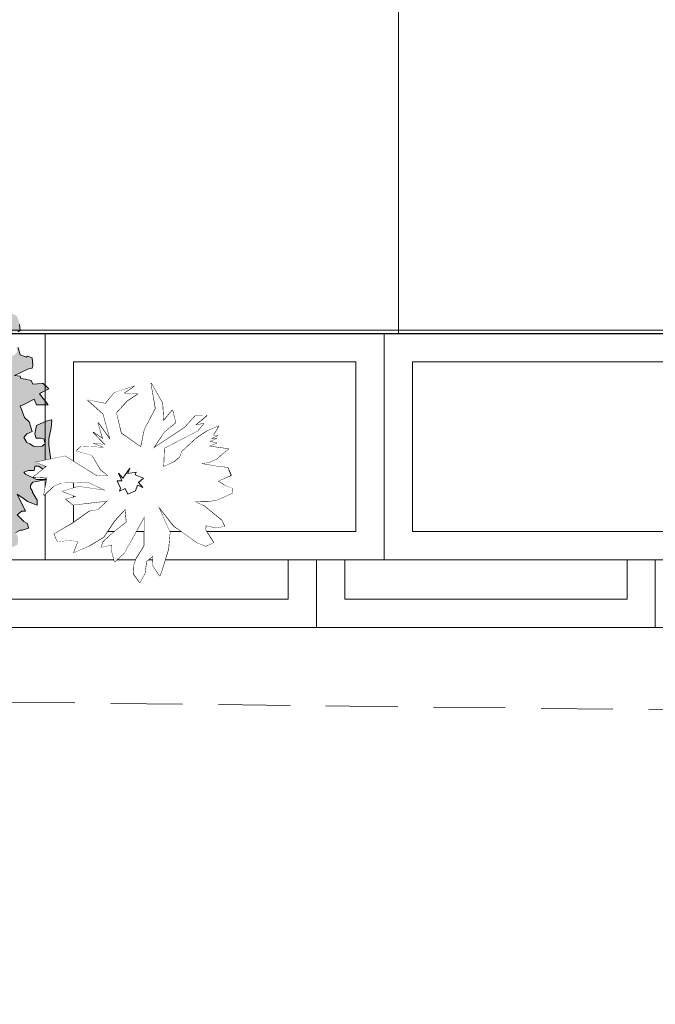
# Model space of a CAD drawing. Header units: centimetres. Extents: x -122 to 72759, y 3298 to 43172.
# Tile 46 of 243: x 35479 to 35591, y 10552 to 10726. Entities that reach past the tile are written whole.
import ezdxf

# ---------------------------------------------------------------- set-up
doc = ezdxf.new("R2010")
doc.units = ezdxf.units.CM
doc.header["$MEASUREMENT"] = 0
doc.linetypes.add('DASH2', pattern=[19.05, 12.7, -6.35])
for name, color, linetype, lineweight in [('0-WIDOSK', 7, 'Continuous', 5), ('1-meble', 7, 'Continuous', 5), ('_ nowe meble', 7, 'Continuous', 5), ('PRZERYWANA', 7, 'DASH2', 5), ('wymiarowanie', 7, 'Continuous', 5), ('ZZZ_Xref', 7, 'Continuous', 5)]:
    doc.layers.add(name, color=color, linetype=linetype, lineweight=lineweight)

# ---------------------------------------------------------------- blocks, each defined once
blk = doc.blocks.new('G$CA1DC9C89')
at = {"layer": '_ nowe meble', "lineweight": 5, "ltscale": 0.5}
for points in [[(162.24, 764.75), (77.15, 765.38), (77.15, 495.81), (65.14, 495.81), (65.14, 465.82), (53.15, 465.82), (53.16, 56.24), (4727.78, 55.45)], [(899.67, 55.47), (899.67, 205.47)], [(833.05, 55.49), (833.05, 11.73)], [(882.29, 55.54), (882.29, 33.37)], [(933.05, 55.48), (933.05, 17.32)]]:
    blk.add_lwpolyline(points, dxfattribs=at)
at = {"layer": 'PRZERYWANA', "lineweight": 5}
blk.add_lwpolyline([(-389.44, 4.56), (3619.14, -42.34), (5340.22, -63.18)], dxfattribs=at)
at = {"layer": 'wymiarowanie', "lineweight": 5, "ltscale": 0.5}
blk.add_lwpolyline([(2759.45, 55.45), (2759.45, 15.45), (1725.13, 15.45), (1725.13, 3.45), (1437.13, 3.54), (1437.13, -8.46), (957.13, -8.46), (957.13, 3.49), (1.15, 3.49), (1.15, 633.82), (13.15, 633.82), (13.15, 645.82), (25.15, 645.82), (25.14, 705.82), (37.13, 705.82), (36.77, 764.65), (77.15, 765.38), (77.15, 495.81), (65.14, 495.82), (65.14, 465.82), (53.14, 465.82), (53.15, 55.54)], close=True, dxfattribs=at)
at = {"lineweight": 5, "ltscale": 0.5}
blk.add_wipeout([(825.13, 43.49), (885.13, 43.49), (885.13, 3.49), (825.13, 3.49)], dxfattribs=at).dxf.layer = '_ nowe meble'
at = {"layer": '_ nowe meble', "lineweight": 5, "ltscale": 0.5}
for points in [[(825.13, 43.49), (825.13, 3.49), (885.13, 3.49), (885.13, 43.49)], [(830.13, 38.49), (830.13, 8.49), (880.13, 8.49), (880.13, 38.49)]]:
    blk.add_lwpolyline(points, close=True, dxfattribs=at)
at = {"lineweight": 5, "ltscale": 0.5}
for points in [[(777.13, 55.49), (837.13, 55.49), (837.13, 15.49), (777.13, 15.49)], [(885.13, 43.49), (945.13, 43.49), (945.13, 3.49), (885.13, 3.49)]]:
    blk.add_wipeout(points, dxfattribs=at).dxf.layer = '_ nowe meble'
at = {"layer": '_ nowe meble', "lineweight": 5, "ltscale": 0.5}
for points in [[(777.13, 55.49), (777.13, 15.49), (837.13, 15.49), (837.13, 55.49)], [(885.13, 43.49), (885.13, 3.49), (945.13, 3.49), (945.13, 43.49)], [(945.13, 43.49), (945.13, 3.49), (1005.13, 3.49), (1005.13, 43.49)], [(890.13, 38.49), (890.13, 8.49), (940.13, 8.49), (940.13, 38.49)]]:
    blk.add_lwpolyline(points, close=True, dxfattribs=at)
at = {"lineweight": 5, "ltscale": 0.5}
blk.add_wipeout([(837.13, 55.49), (897.13, 55.49), (897.13, 15.49), (837.13, 15.49)], dxfattribs=at).dxf.layer = '_ nowe meble'
at = {"layer": '1-meble', "lineweight": 5}
h = blk.add_hatch(color=256, dxfattribs=at)
h.dxf.hatch_style = 1
h.paths.add_polyline_path([(782.11, 62.84), (782.76, 64.01), (783.41, 64.53), (783.93, 64.93), (784.45, 65.58), (784.97, 65.71), (785.63, 67.28), (785.76, 67.92), (785.89, 68.45), (786.67, 69.1), (786.93, 69.1), (787.06, 68.71), (787.45, 68.45), (788.37, 68.58), (789.28, 69.1), (788.89, 68.32), (788.89, 68.06), (789.02, 67.28), (788.89, 67.01), (789.41, 66.1), (789.28, 65.84), (789.02, 64.93), (788.89, 64.14), (788.89, 63.62), (789.28, 63.36), (790.06, 63.75), (790.84, 64.14), (791.37, 64.27), (790.97, 63.62), (791.63, 62.58), (791.76, 61.92), (791.89, 61.92), (792.41, 61.8), (792.93, 61.8), (793.71, 61.28), (794.37, 60.23), (793.58, 59.84), (792.8, 59.06), (792.54, 58.8), (792.67, 58.27), (793.71, 58.14), (794.76, 58.27), (795.02, 58.53), (795.54, 58.53), (795.67, 57.75), (795.93, 57.23), (796.19, 57.1), (796.45, 56.84), (796.84, 56.84), (797.76, 57.23), (798.28, 57.49), (796.97, 57.88), (796.72, 58.01), (796.32, 58.27), (796.06, 58.67), (795.54, 59.84), (795.93, 60.62), (796.06, 61.28), (795.93, 62.19), (795.15, 62.32), (794.24, 62.84), (794.5, 63.62), (794.5, 64.27), (795.02, 64.93), (795.02, 65.58), (794.37, 66.75), (793.84, 67.01), (793.06, 66.75), (792.54, 66.62), (791.89, 67.01), (791.76, 67.54), (790.32, 68.45), (790.45, 68.71), (790.97, 69.23), (791.37, 69.75), (791.76, 70.01), (792.15, 69.62), (792.41, 69.49), (793.71, 69.75), (794.76, 70.01), (794.76, 70.67), (795.02, 71.45), (796.19, 71.84), (796.45, 71.71), (796.72, 71.58), (796.72, 70.93), (796.72, 70.27), (796.72, 69.75), (797.37, 70.27), (798.15, 70.67), (798.8, 71.19), (799.32, 71.45), (799.58, 71.58), (799.98, 71.71), (803.73, 70.8), (803.86, 70.27), (804, 70.27), (804.78, 70.67), (805.43, 70.8), (805.95, 71.06), (806.6, 71.19), (806.99, 70.27), (807.25, 69.75), (806.73, 69.62), (806.47, 69.1), (806.86, 68.71), (807.39, 67.92), (807.25, 67.54), (806.47, 67.41), (805.56, 67.54), (805.17, 67.8), (804.12, 67.41), (804.25, 66.62), (804.51, 66.36), (805.43, 65.58), (806.6, 65.45), (807.91, 65.32), (808.17, 64.93), (809.08, 65.19), (809.34, 65.32), (809.73, 65.58), (809.86, 65.97), (809.6, 66.62), (808.43, 67.41), (808.04, 68.19), (808.56, 68.45), (809.08, 68.45), (809.47, 68.84), (809.6, 69.1), (808.69, 69.49), (808.56, 69.89), (808.69, 70.4), (808.82, 70.93), (809.47, 71.19), (810.25, 71.84), (810.38, 72.1), (809.86, 72.1), (811.3, 72.1), (811.56, 71.71), (812.47, 70.8), (813.65, 70.67), (814.56, 70.4), (816, 70.67), (816.25, 70.01), (815.86, 69.49), (815.73, 68.71), (815.6, 68.45), (814.17, 68.71), (814.56, 67.67), (815.34, 67.28), (815.73, 66.36), (816.64, 65.32), (817.3, 65.84), (817.69, 66.49), (818.21, 66.75), (817.3, 66.75), (817.17, 67.8), (817.43, 68.19), (817.82, 67.8), (818.86, 67.67), (819.91, 67.92), (820.43, 67.92), (820.82, 66.36), (821.08, 65.58), (822.13, 66.36), (822.91, 67.41), (823.04, 67.54), (823.3, 65.97), (823.95, 64.93), (824.73, 63.75), (825.52, 63.49), (828.51, 61.92), (829.56, 62.19), (830.08, 62.45), (829.82, 60.88), (830.21, 59.71), (831.26, 59.06), (832.04, 58.67), (832.43, 57.75), (832.56, 57.1), (832.69, 56.06), (832.3, 55.79), (831.39, 55.92), (831.39, 55.28), (830.99, 55.41), (829.82, 55.92), (829.3, 55.79), (829.43, 55.92), (829.43, 55.28), (829.3, 54.88), (829.82, 53.84), (829.82, 53.19), (829.04, 52.67), (828.78, 52.67), (827.86, 53.97), (828.38, 54.75), (827.08, 54.1), (825.91, 53.71), (825.25, 52.53), (825.52, 51.75), (826.3, 51.62), (827.21, 52.01), (828, 52.01), (829.04, 51.23), (829.82, 51.36), (831.52, 51.62), (832.17, 52.27), (832.04, 53.06), (832.3, 53.06), (832.69, 51.75), (833.34, 51.49), (833.73, 51.36), (834, 51.49), (834.78, 51.23), (834.91, 49.92), (834.78, 49.41), (834.13, 49.27), (831.65, 48.1), (832.69, 47.97), (832.82, 47.58), (833.6, 47.45), (834.65, 47.19), (834.91, 46.53), (836.6, 46.66), (836.73, 46.66), (837.78, 45.75), (836.47, 45.1), (836.08, 44.84), (837.65, 42.88), (836.99, 42.88), (835.95, 42.88), (835.56, 42.88), (835.17, 43.92), (833.21, 42.88), (832.69, 42.75), (833.47, 40.66), (834.26, 39.88), (834.78, 38.19), (833.87, 37.79), (833.34, 37.14), (833.87, 36.23), (834.38, 35.97), (835.04, 35.58), (835.69, 35.45), (836.6, 35.58), (837.12, 35.97), (836.99, 36.49), (836.86, 36.88), (836.34, 37.01), (835.56, 37.01), (835.43, 37.14), (835.3, 37.79), (835.56, 39.23), (836.73, 39.75), (837.26, 40.01), (838.17, 40.27), (838.3, 40.14), (838.17, 38.84), (837.78, 36.88), (837.78, 35.71), (838.04, 33.62), (837.91, 32.32), (837.78, 31.66), (836.99, 31.41), (836.6, 31.66), (835.95, 32.05), (835.3, 32.05), (835.17, 31.27), (834.13, 31.27), (833.34, 31.01), (833.6, 30.62), (835.56, 29.71), (837.39, 29.71), (835.56, 29.32), (834.91, 29.19), (834.51, 28.66), (834.51, 28.14), (834.91, 27.49), (834.78, 27.49), (835.69, 26.05), (835.69, 25.14), (834, 25.79), (833.47, 26.19), (832.17, 27.1), (833.6, 24.1), (832.95, 24.1), (832.17, 23.44), (833.34, 22.27), (834, 21.88), (834.13, 21.1), (833.08, 20.71), (832.69, 20.71), (831.91, 20.32), (832.3, 19.4), (832.3, 18.49), (832.17, 18.1), (831.26, 17.71), (829.95, 17.06), (829.82, 16.53), (829.56, 16.53), (829.04, 16.66), (828.65, 16.79), (829.3, 17.06), (830.21, 17.84), (829.82, 18.49), (828.78, 18.88), (827.86, 19.01), (827.21, 18.88), (826.95, 18.49), (826.04, 18.1), (825.25, 17.84), (824.73, 17.32), (824.86, 16.79), (826.69, 16.4), (826.43, 16.14), (826.04, 15.49), (827.47, 15.23), (828.38, 15.1), (828, 14.45), (826.56, 14.58), (826.17, 14.45), (825.12, 14.32), (825.78, 12.49), (826.82, 11.44), (825.52, 10.79), (824.34, 10.01), (823.3, 9.88), (823.17, 10.66), (822.38, 9.62), (821.86, 8.71), (822.91, 8.18), (822.64, 6.75), (822, 6.88), (821.47, 6.75), (820.69, 6.1), (819.91, 6.75), (819.12, 6.75), (818.47, 6.88), (817.82, 5.84), (817.04, 5.44), (816.64, 5.57), (816.51, 5.97), (816.78, 6.62), (816.51, 7.53), (816.25, 7.92), (817.04, 8.32), (818.08, 9.1), (816.51, 10.4), (815.73, 10.53), (815.34, 10.4), (815.08, 11.19), (816, 11.57), (817.43, 11.71), (817.56, 12.49), (816.25, 13.4), (816, 13.66), (816.25, 14.45), (816.78, 15.23), (816.64, 16.14), (814.82, 15.49), (814.04, 15.62), (813.65, 16.01), (813.39, 16.79), (812.73, 16.4), (811.69, 16.27), (811.56, 15.49), (811.95, 14.71), (812.08, 13.79), (811.56, 13.01), (810.91, 13.01), (810, 13.53), (808.95, 14.45), (808.43, 14.05), (808.17, 13.53), (807.65, 13.01), (807.39, 12.23), (807.25, 11.97), (806.73, 12.36), (807.12, 13.14), (807.78, 13.79), (806.73, 15.36), (805.95, 14.05), (805.82, 12.23), (805.82, 11.06), (806.6, 10.53), (807.39, 10.53), (808.56, 10.93), (808.95, 11.57), (809.47, 11.97), (810.51, 10.93), (811.3, 10.79), (812.21, 10.79), (813.12, 11.44), (814.04, 11.97), (813.91, 10.79), (813.39, 9.62), (813.12, 8.71), (814.82, 8.05), (815.34, 7.92), (814.56, 7.27), (813.65, 7.01), (812.86, 7.53), (812.08, 7.14), (812.6, 6.49), (813.52, 5.97), (813.65, 5.06), (812.73, 4.53), (812.08, 4.14), (811.04, 3.23), (809.47, 4.79), (808.56, 4.53), (808.82, 3.88), (808.43, 3.62), (808.43, 4.53), (808.04, 5.31), (806.86, 5.71), (805.69, 5.44), (805.56, 5.06), (806.47, 4.4), (807.52, 3.62), (807.39, 2.58), (806.47, 2.32), (806.08, 2.18), (805.43, 0.62), (805.56, -0.03), (803.73, 1.66), (804.12, 2.45), (804.25, 2.84), (804.12, 4.14), (799.85, 4.27), (798.8, 3.62), (798.54, 3.36), (797.76, 2.97), (797.24, 2.97), (796.72, 3.23), (797.24, 3.62), (798.41, 4.66), (798.28, 5.71), (798.28, 5.84), (797.1, 6.49), (796.97, 6.49), (796.59, 6.36), (795.8, 5.97), (795.8, 5.84), (796.32, 4.53), (796.19, 4.27), (795.15, 4.14), (794.37, 4.53), (794.37, 4.79), (794.24, 5.57), (793.45, 5.44), (793.06, 5.31), (791.76, 6.1), (791.76, 6.36), (790.84, 6.88), (791.37, 7.27), (792.15, 7.66), (793.06, 7.79), (794.11, 8.18), (794.5, 8.71), (793.45, 8.84), (792.93, 8.97), (792.8, 9.1), (792.8, 9.62), (792.54, 10.79), (794.11, 10.66), (795.02, 10.66), (795.8, 11.44), (795.8, 12.1), (795.15, 13.01), (794.5, 12.62), (793.32, 12.1), (793.06, 12.1), (790.84, 13.66), (790.97, 13.4), (790.84, 11.84), (790.32, 11.71), (789.93, 11.31), (789.67, 10.79), (790.71, 8.97), (790.32, 8.58), (789.15, 8.32), (789.02, 8.84), (787.98, 7.53), (788.24, 7.14), (787.45, 7.4), (787.58, 7.92), (787.98, 8.84), (787.45, 9.62), (786.54, 9.88), (786.02, 8.71), (785.76, 9.36), (786.28, 10.14), (786.28, 11.06), (785.1, 11.44), (784.59, 10.79), (783.67, 10.79), (783.02, 11.57), (783.15, 12.75), (783.8, 13.14), (784.32, 13.66), (784.19, 14.58), (782.89, 14.97), (782.5, 13.27), (782.11, 13.4), (781.84, 14.71), (781.06, 13.66), (781.06, 13.79), (779.63, 15.1), (779.1, 16.14), (779.63, 16.27), (780.02, 17.32), (780.02, 17.44), (779.1, 17.71), (779.1, 17.84), (780.15, 19.66), (780.54, 20.45), (780.54, 21.62), (779.63, 22.14), (778.19, 20.97), (776.89, 20.97), (776.76, 20.97), (777.02, 21.88), (777.8, 22.8), (777.8, 23.71), (776.76, 24.23), (775.71, 23.32), (774.8, 21.88), (773.63, 22.53), (774.02, 23.58), (773.37, 24.23), (773.76, 24.88), (774.28, 24.88), (774.93, 25.01), (775.06, 26.05), (775.84, 26.45), (776.37, 26.97), (776.37, 27.75), (774.67, 28.14), (774.15, 28.4), (773.5, 29.19), (772.71, 28.53), (772.32, 28.66), (772.71, 29.97), (772.84, 30.62), (773.37, 31.27), (772.19, 31.92), (771.8, 32.32), (772.84, 32.97), (772.97, 33.49), (772.32, 35.32), (772.71, 35.97), (773.37, 37.01), (772.19, 37.92), (772.19, 39.49), (771.93, 39.49), (772.45, 40.4), (773.23, 41.97), (772.32, 42.36), (772.45, 43.27), (773.37, 42.1), (774.02, 41.84), (774.67, 41.58), (775.19, 40.53), (775.98, 40.4), (776.89, 41.19), (776.89, 41.58), (775.98, 42.75), (776.62, 43.41), (775.19, 45.1), (774.67, 44.45), (774.15, 44.97), (773.63, 44.32), (772.97, 45.1), (772.97, 45.88), (774.67, 46.27), (774.54, 47.19), (773.37, 47.58), (773.23, 48.36), (773.23, 49.41), (774.15, 50.58), (775.19, 50.32), (775.71, 49.14), (776.89, 50.19), (776.5, 51.23), (775.71, 51.1), (774.93, 51.75), (775.58, 52.53), (774.15, 53.06), (774.67, 53.58), (775.32, 53.71), (776.89, 54.1), (777.41, 54.75), (776.37, 56.19), (776.5, 56.84), (776.5, 57.62), (777.02, 58.4), (778.19, 58.4), (777.93, 58.93), (779.5, 59.32), (779.1, 59.58), (778.71, 60.75), (779.63, 61.67), (780.28, 61.8), (780.67, 61.14), (781.06, 59.45), (780.15, 58.67), (780.15, 58.14), (780.28, 58.14), (782.5, 57.75), (783.67, 57.62), (784.32, 58.53), (785.1, 58.93), (784.19, 59.97), (782.5, 60.49), (782.5, 59.58), (781.71, 60.49), (783.41, 61.14), (782.11, 61.92)])
h.paths.add_polyline_path([(814.3, 47.45), (815.47, 49.27), (816.78, 49.01), (817.3, 49.79), (819.52, 48.75), (820.95, 47.84), (821.86, 48.75), (823.04, 49.54), (823.3, 48.1), (823.17, 46.8), (822.78, 46.01), (822.91, 45.75), (824.21, 45.75), (824.99, 46.53), (826.17, 46.66), (827.08, 45.88), (827.08, 44.84), (826.17, 44.71), (824.99, 44.58), (824.73, 43.79), (825.39, 42.75), (824.99, 42.62), (824.08, 42.36), (824.73, 41.19), (825.12, 41.06), (826.3, 41.19), (826.69, 40.8), (826.04, 39.1), (825.91, 38.71), (824.47, 39.62), (823.56, 38.58), (823.56, 38.32), (823.43, 37.41), (823.43, 36.49), (823.69, 35.32), (823.82, 35.32), (823.69, 34.14), (823.56, 33.75), (824.47, 34.01), (825.12, 34.01), (824.6, 34.93), (825.12, 35.45), (827.08, 36.23), (827.34, 35.45), (825.91, 33.49), (825.39, 32.45), (824.86, 32.05), (824.34, 30.49), (825.52, 30.23), (826.56, 30.1), (826.3, 28.93), (826.56, 28.53), (826.69, 28.53), (825.65, 28.53), (824.86, 28.53), (824.34, 29.32), (822.91, 29.58), (822.64, 29.58), (822.13, 29.32), (823.17, 30.36), (822.38, 31.92), (823.3, 32.19), (822.13, 33.1), (821.34, 32.32), (820.95, 31.53), (820.82, 30.75), (820.43, 29.84), (817.95, 32.19), (818.99, 32.45), (820.04, 32.84), (819.65, 33.75), (821.47, 33.62), (821.73, 34.01), (821.86, 35.45), (821.34, 37.27), (821.47, 37.92), (819.65, 36.36), (818.99, 36.62), (818.6, 36.88), (817.3, 37.01), (817.95, 37.54), (818.34, 38.84), (819.39, 38.97), (819.78, 39.23), (820.3, 40.27), (820.04, 40.66), (819.39, 40.93), (818.99, 41.06), (817.95, 40.27), (817.69, 40.01), (817.17, 40.53), (817.3, 40.93), (817.17, 41.71), (817.95, 41.71), (818.47, 41.84), (818.86, 42.62), (818.86, 43.27), (818.34, 43.92), (818.21, 43.66), (817.04, 43.14), (816.78, 43.01), (815.86, 42.88), (815.08, 44.19), (815.6, 44.32), (816.38, 44.45), (816.64, 44.84), (816.91, 45.23), (817.17, 46.01), (817.17, 46.66), (817.04, 46.8), (816.51, 47.58), (815.86, 47.84), (815.21, 47.19), (814.95, 47.19)], flags=16)
h.paths.add_polyline_path([(795.02, 50.84), (794.63, 50.19), (793.98, 49.67), (793.32, 49.54), (793.19, 49.67), (792.28, 50.45), (792.15, 50.19), (791.5, 48.88), (790.71, 48.75), (788.63, 50.06), (788.89, 50.06), (789.02, 52.01), (788.63, 51.88), (788.11, 50.97), (787.45, 51.1), (786.54, 51.49), (785.63, 50.71), (784.97, 50.97), (784.45, 50.84), (784.59, 50.06), (786.15, 49.67), (787.06, 48.49), (787.58, 47.58), (786.15, 47.58), (785.5, 47.32), (785.1, 46.93), (783.93, 46.66), (783.93, 47.19), (782.11, 47.97), (781.98, 47.71), (781.45, 46.4), (781.45, 45.49), (781.45, 45.1), (781.98, 44.19), (782.89, 44.19), (782.5, 43.14), (782.11, 42.88), (781.98, 42.1), (781.45, 41.45), (780.93, 41.06), (780.67, 41.19), (779.76, 41.32), (779.76, 39.49), (780.67, 39.36), (780.93, 39.36), (781.84, 39.1), (782.62, 39.49), (782.62, 38.45), (781.84, 37.79), (782.89, 36.62), (783.54, 36.75), (781.71, 35.32), (780.15, 35.58), (779.5, 34.66), (778.84, 34.01), (779.63, 32.84), (780.8, 32.84), (781.45, 33.1), (782.11, 33.75), (782.37, 33.75), (782.62, 32.97), (783.54, 32.32), (783.67, 32.45), (784.59, 33.36), (785.37, 33.49), (784.97, 32.71), (785.37, 31.53), (784.59, 30.88), (783.41, 30.62), (782.5, 30.1), (781.71, 29.71), (780.8, 29.19), (781.84, 27.36), (782.76, 27.1), (783.41, 26.84), (783.54, 26.97), (783.93, 27.36), (783.54, 27.88), (783.28, 29.19), (783.93, 29.71), (785.5, 29.97), (785.5, 29.84), (785.23, 28.53), (785.1, 27.62), (785.23, 27.1), (785.1, 26.71), (784.84, 26.05), (784.32, 24.75), (784.84, 24.1), (785.23, 23.97), (785.89, 24.62), (786.8, 25.14), (788.24, 25.41), (788.89, 25.01), (789.41, 25.14), (789.41, 25.41), (788.24, 26.05), (787.84, 26.58), (789.28, 27.23), (789.93, 28.66), (790.59, 29.58), (790.06, 30.23), (788.89, 29.45), (787.98, 29.06), (787.19, 29.45), (788.37, 29.97), (789.28, 31.01), (789.41, 32.05), (788.89, 32.84), (788.24, 33.1), (787.19, 32.84), (786.93, 32.71), (786.02, 32.58), (785.89, 33.49), (787.19, 34.01), (787.45, 34.4), (787.98, 35.19), (787.32, 36.75), (786.67, 36.62), (785.37, 36.49), (785.5, 36.88), (785.37, 36.88), (784.97, 39.1), (786.02, 38.84), (787.19, 38.84), (786.8, 40.01), (788.5, 40.4), (789.54, 38.05), (791.23, 36.88), (792.28, 36.36), (793.19, 35.71), (793.84, 36.1), (791.1, 37.79), (791.63, 38.45), (792.02, 39.23), (793.32, 39.49), (793.71, 39.75), (794.63, 40.66), (794.11, 42.62), (793.84, 43.41), (793.06, 43.41), (791.76, 42.88), (791.23, 44.45), (791.76, 45.1), (793.06, 45.36), (794.5, 45.36), (796.32, 45.23), (796.84, 45.36), (797.37, 45.75), (797.1, 47.32), (796.97, 47.97), (796.97, 48.23), (795.15, 47.97), (794.76, 47.71), (794.11, 47.84), (793.84, 48.36), (794.63, 48.49), (795.54, 48.75), (796.32, 48.88), (796.19, 49.27), (796.06, 50.32)], flags=16)
at = {"layer": '0-WIDOSK', "lineweight": 5}
blk.add_lwpolyline([(868.83, 21.4), (867.33, 21.14), (865.53, 21.54), (865.5, 20.72), (866.89, 18.51), (865.54, 17.91), (864.08, 18.46), (861.68, 20.22), (859.91, 21.45), (857.09, 25.04), (857.84, 23.36), (859.2, 20.33), (858.91, 17.36), (857.76, 13.61), (857.39, 12.63), (856.14, 14.51), (856.21, 16.16), (855.02, 15.21), (854.76, 13.08), (853.87, 11.46), (852.77, 13), (852.84, 14.65), (853.22, 15.62), (854.63, 17.88), (854.69, 23.16), (852.9, 19.93), (851.11, 16.7), (849.39, 15.12), (848.82, 17.3), (848.86, 18.12), (847.02, 17.7), (847.4, 18.68), (849.12, 20.26), (851.51, 22.14), (851.28, 24.46), (849.37, 22.4), (847.43, 19.5), (844.89, 17.96), (842.19, 16.75), (842.93, 18.7), (841.62, 18.93), (839.3, 18.69), (838.69, 20.04), (841.91, 21.89), (844.98, 24.07), (846.48, 24.34), (848.2, 25.92), (844.38, 25.42), (842.05, 25.19), (840.78, 26.23), (842.61, 26.65), (840.17, 27.58), (843.02, 28.45), (847.78, 27.75), (844.7, 29.21), (839.91, 29.08), (838.56, 28.48), (836.84, 26.9), (837.47, 30.01), (834.99, 30.12), (837.39, 32), (835.43, 32.74), (840.6, 33.84), (846.24, 30.3), (848.23, 30.38), (846.95, 31.42), (845.4, 33.97), (842.63, 34.75), (843.49, 35.54), (847.61, 35.36), (845.66, 36.11), (847.8, 35.85), (845.58, 38.09), (847.34, 36.86), (846.47, 39.71), (848.66, 36.64), (847.37, 41.32), (844.66, 43.75), (847.78, 43.12), (849.35, 45.04), (852.87, 46.21), (851, 44.97), (853.47, 44.86), (851.6, 43.62), (849.69, 41.55), (850.53, 37.88), (854.06, 35.42), (854.69, 38.53), (856.66, 42.25), (855.86, 46.75), (857.86, 43.19), (858.06, 40.04), (859.63, 41.96), (860.2, 39.79), (858.14, 38.05), (856.2, 35.16), (861.81, 38.89), (863.72, 40.96), (865.7, 41.04), (863.65, 39.31), (865.14, 39.57), (864.1, 38.3), (858.18, 35.24), (858.04, 31.94), (860.07, 32.85), (860.93, 33.64), (861.3, 34.61), (863.88, 36.98), (865.75, 38.23), (867.77, 39.13), (866.87, 37.52), (867.7, 37.48), (866.35, 36.88), (867.51, 36.99), (866.17, 36.39), (867.48, 36.17), (866.13, 35.57), (869.58, 35.09), (868.38, 34.15), (867.52, 33.36), (866.18, 32.75), (864.68, 32.49), (867.3, 32.05), (869.44, 31.79), (870.04, 30.44), (869.71, 30.29), (867.69, 29.38), (868.81, 28.68), (870.28, 28.12), (870.24, 27.29), (867.54, 26.08), (866.05, 25.82), (863.23, 25.77), (861.62, 26.67), (865.19, 25.03), (868.38, 22.41)], close=True, dxfattribs=at)
at = {"layer": '1-meble', "lineweight": 5}
for points in [[(832.56, 57.1), (832.69, 56.06), (832.3, 55.79)], [(832.3, 53.06), (832.69, 51.75), (833.34, 51.49), (833.73, 51.36), (834, 51.49), (834.78, 51.23), (834.91, 49.92), (834.78, 49.41), (834.13, 49.27), (831.65, 48.1), (832.69, 47.97), (832.82, 47.58), (833.6, 47.45), (834.65, 47.19), (834.91, 46.53), (836.6, 46.66), (836.73, 46.66), (837.78, 45.75), (836.47, 45.1), (836.08, 44.84), (837.65, 42.88), (836.99, 42.88), (835.95, 42.88), (835.56, 42.88), (835.17, 43.92), (833.21, 42.88), (832.69, 42.75), (833.47, 40.66), (834.26, 39.88), (834.78, 38.19), (833.87, 37.79), (833.34, 37.14), (833.87, 36.23), (834.38, 35.97), (835.04, 35.58), (835.69, 35.45), (836.6, 35.58), (837.12, 35.97), (836.99, 36.49), (836.86, 36.88), (836.34, 37.01), (835.56, 37.01), (835.43, 37.14), (835.3, 37.79), (835.56, 39.23), (836.73, 39.75), (837.26, 40.01), (838.17, 40.27), (838.3, 40.14), (838.3, 40.14), (838.17, 38.84), (837.78, 36.88), (837.78, 35.71), (838.04, 33.62), (837.91, 32.32), (837.78, 31.66), (836.99, 31.41), (836.6, 31.66), (835.95, 32.05), (835.3, 32.05), (835.17, 31.27), (834.13, 31.27), (833.34, 31.01), (833.6, 30.62), (835.56, 29.71), (837.39, 29.71), (835.56, 29.32), (834.91, 29.19), (834.51, 28.66), (834.51, 28.14), (834.91, 27.49), (834.78, 27.49), (835.69, 26.05), (835.69, 25.14), (834, 25.79), (833.47, 26.19), (832.17, 27.1), (833.6, 24.1), (832.95, 24.1), (832.17, 23.44), (833.34, 22.27), (834, 21.88), (834.13, 21.1), (833.08, 20.71), (832.69, 20.71), (831.91, 20.32)]]:
    blk.add_lwpolyline(points, dxfattribs=at)
at = {"layer": '_ nowe meble', "lineweight": 5, "ltscale": 0.5}
for points in [[(837.13, 55.49), (837.13, 15.49), (897.13, 15.49), (897.13, 55.49)], [(842.13, 50.49), (842.13, 20.49), (892.13, 20.49), (892.13, 50.49)]]:
    blk.add_lwpolyline(points, close=True, dxfattribs=at)
at = {"lineweight": 5}
blk.add_wipeout([(847.43, 19.5), (849.37, 22.4), (851.28, 24.46), (851.51, 22.14), (849.12, 20.26), (847.4, 18.68), (847.02, 17.7), (848.86, 18.12), (848.82, 17.3), (849.39, 15.12), (851.11, 16.7), (854.69, 23.16), (854.63, 17.88), (853.22, 15.62), (852.86, 14.68), (852.77, 13), (853.87, 11.46), (854.76, 13.08), (855.02, 15.21), (856.21, 16.16), (856.14, 14.51), (857.39, 12.63), (857.76, 13.61), (858.91, 17.36), (859.2, 20.33), (857.09, 25.04), (859.91, 21.45), (864.08, 18.46), (865.54, 17.91), (866.89, 18.51), (865.5, 20.72), (865.53, 21.54), (867.33, 21.14), (868.83, 21.4), (868.38, 22.41), (865.19, 25.03), (861.62, 26.67), (863.23, 25.77), (866.05, 25.82), (867.54, 26.08), (870.24, 27.29), (870.28, 28.12), (868.81, 28.68), (867.69, 29.38), (869.88, 30.37), (869.44, 31.79), (867.3, 32.05), (864.68, 32.49), (866.18, 32.75), (867.52, 33.36), (867.52, 33.36), (868.38, 34.15), (869.58, 35.09), (866.13, 35.57), (867.48, 36.17), (866.17, 36.39), (867.51, 36.99), (866.35, 36.88), (867.7, 37.48), (866.87, 37.52), (867.77, 39.13), (865.75, 38.23), (863.88, 36.98), (861.3, 34.61), (860.93, 33.64), (860.07, 32.85), (858.04, 31.94), (858.18, 35.24), (864.1, 38.3), (865.14, 39.57), (863.65, 39.31), (865.7, 41.04), (863.72, 40.96), (861.81, 38.89), (856.2, 35.16), (858.14, 38.05), (860.2, 39.79), (859.63, 41.96), (858.06, 40.04), (857.86, 43.19), (855.86, 46.75), (856.66, 42.25), (854.69, 38.53), (854.06, 35.42), (850.53, 37.88), (849.69, 41.55), (851.6, 43.62), (853.47, 44.86), (851, 44.97), (852.87, 46.21), (849.35, 45.04), (847.78, 43.12), (844.66, 43.75), (847.37, 41.32), (848.66, 36.64), (846.47, 39.71), (847.34, 36.86), (845.58, 38.09), (847.8, 35.85), (845.66, 36.11), (847.61, 35.36), (843.49, 35.54), (842.63, 34.75), (845.4, 33.97), (846.95, 31.42), (848.23, 30.38), (846.24, 30.3), (840.6, 33.84), (835.43, 32.74), (837.39, 32), (834.99, 30.12), (837.47, 30.01), (836.84, 26.9), (838.56, 28.48), (839.91, 29.08), (844.7, 29.21), (847.78, 27.75), (843.02, 28.45), (840.17, 27.58), (842.61, 26.65), (840.78, 26.23), (842.05, 25.19), (848.2, 25.92), (846.48, 24.34), (844.98, 24.07), (841.91, 21.89), (838.69, 20.04), (839.3, 18.69), (841.62, 18.93), (842.93, 18.7), (842.19, 16.75), (844.89, 17.96)], dxfattribs=at).dxf.layer = '0-WIDOSK'
at = {"lineweight": 5, "ltscale": 0.5}
blk.add_wipeout([(897.13, 55.49), (957.13, 55.49), (957.13, 15.49), (897.13, 15.49)], dxfattribs=at).dxf.layer = '_ nowe meble'
at = {"layer": '0-WIDOSK', "lineweight": 5}
for p, q in [((850.85, 29.94), (852.08, 31.7)), ((852.08, 31.7), (851.71, 30.73)), ((850.66, 29.45), (850.06, 30.8)), ((850.06, 30.8), (850.85, 29.94)), ((851.71, 30.73), (853.21, 30.99)), ((853.21, 30.99), (853.02, 30.5)), ((853.02, 30.5), (854.49, 29.95)), ((854.49, 29.95), (853.63, 29.16)), ((850.44, 28.14), (849.84, 29.48)), ((849.84, 29.48), (850.66, 29.45)), ((850.26, 27.65), (850.44, 28.14)), ((851.27, 28.1), (850.26, 27.65)), ((851.72, 27.09), (851.27, 28.1)), ((853.44, 28.67), (853.07, 27.69)), ((854.42, 28.3), (853.44, 28.67)), ((853.63, 29.16), (854.42, 28.3)), ((853.07, 27.69), (851.72, 27.09))]:
    blk.add_line(p, q, dxfattribs=at)
at = {"layer": '_ nowe meble', "lineweight": 5, "ltscale": 0.5}
for points in [[(897.13, 55.49), (897.13, 15.49), (957.13, 15.49), (957.13, 55.49)], [(902.13, 50.49), (902.13, 20.49), (952.13, 20.49), (952.13, 50.49)]]:
    blk.add_lwpolyline(points, close=True, dxfattribs=at)

msp = doc.modelspace()

# ---------------------------------------------------------------- block references
at = {"layer": 'ZZZ_Xref'}
msp.add_blockref('G$CA1DC9C89', (34646.15529, 10615.38849), dxfattribs=at)

doc.saveas('drawing.dxf')
